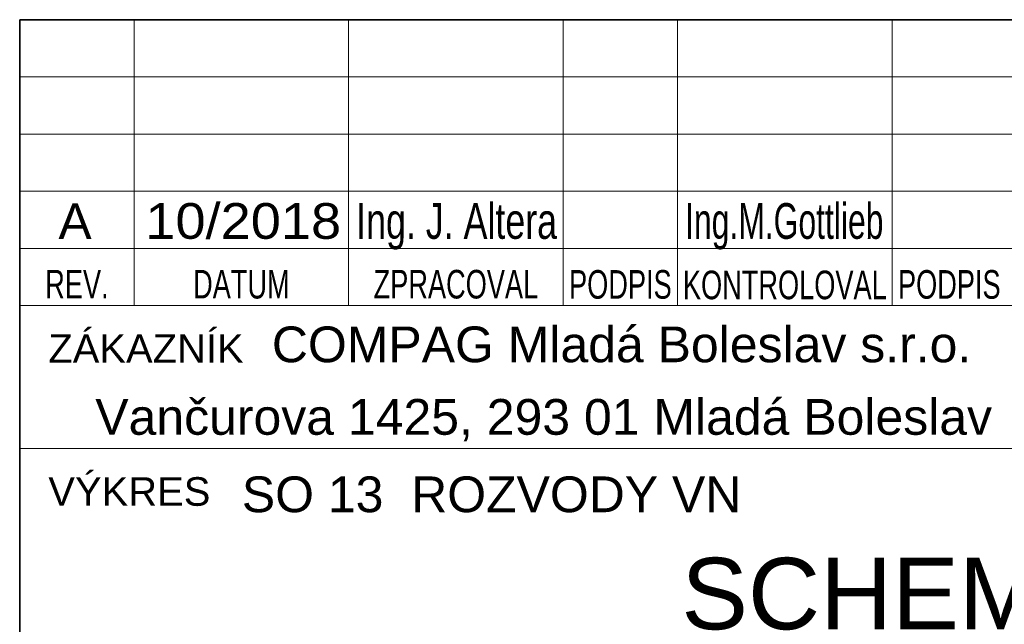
# Model space of a CAD drawing. Header units: millimetres. Extents: x -13222 to 1323140, y -27303 to 46947.
# Tile 7 of 11: x 45528 to 62740, y -16876 to -6303. Entities that reach past the tile are written whole.
import ezdxf
from ezdxf.enums import TextEntityAlignment as Align

# ---------------------------------------------------------------- set-up
doc = ezdxf.new("R2010")
doc.units = ezdxf.units.MM
doc.layers.add('_RAMECEK_FORMAT', color=255, linetype='Continuous', lineweight=25)
doc.layers.add('BU_0.30', color=7, linetype='Continuous', lineweight=30)
doc.styles.add('Arial', font='arial.ttf')

# ---------------------------------------------------------------- blocks, each defined once
blk = doc.blocks.new('INT-RAZITKO')
at = {"color": 130, "lineweight": 35}
for p, q in [((-175, 0), (-175, 74)), ((-175, 74), (0, 74))]:
    blk.add_line(p, q, dxfattribs=at)
at = {"color": 50, "lineweight": 20}
for p, q in [((-167, 54), (-167, 74)), ((-152, 54), (-152, 74)), ((-137, 54), (-137, 74)), ((-129, 54), (-129, 74)), ((-114, 54), (-114, 74)), ((-175, 70), (0, 70)), ((-175, 66), (0, 66)), ((-175, 62), (0, 62)), ((-175, 58), (0, 58)), ((-175, 54), (0, 54)), ((-175, 44), (0, 44))]:
    blk.add_line(p, q, dxfattribs=at)
at = {"color": 50, "style": 'Arial', "width": 0.68}
for s, p in [('REV.', (-171, 54.5)), ('DATUM', (-159.5, 54.5)), ('ZPRACOVAL', (-144.5, 54.5)), ('PODPIS', (-133, 54.486)), ('KONTROLOVAL', (-121.5, 54.45)), ('PODPIS', (-110, 54.486))]:
    blk.add_text(s, height=2, dxfattribs=at).set_placement(p, align=Align.CENTER)
at = {"color": 50, "style": 'Arial'}
for s, p in [('ZÁKAZNÍK', (-173, 50)), ('VÝKRES', (-173, 40))]:
    blk.add_text(s, height=2, dxfattribs=at).set_placement(p)
at = {"color": 7, "style": 'Arial', "flags": 8}
for tag, p in [('R.4', (-171.131, 71.897)), ('R.3', (-171.131, 67.897)), ('R.2', (-171.131, 63.897)), ('R.1', (-171.131, 59.897)), ('PROFČ1', (-9.696, 34.827)), ('PROFČ2', (-9.696, 30.576)), ('VÝKRES3', (-97.5, 27.473))]:
    blk.add_attdef(tag, text='', height=2.5, dxfattribs=at).set_placement(p, align=Align.MIDDLE)
for tag, width, p, p2 in [('DAT4', 1.533851, (-166.216, 70.669), (-152.522, 70.669)), ('ZPR4', 1.573181, (-151.469, 70.669), (-137.425, 70.669)), ('KON4', 1.458249, (-128.471, 70.669), (-114.603, 70.669)), ('SCH4', 1.48868, (-105.474, 70.669), (-91.605, 70.669)), ('DAT3', 1.533851, (-166.216, 66.669), (-152.522, 66.669)), ('ZPR3', 1.573181, (-151.469, 66.669), (-137.425, 66.669)), ('KON3', 1.458249, (-128.471, 66.669), (-114.603, 66.669)), ('SCH3', 1.48868, (-105.474, 66.669), (-91.605, 66.669)), ('DAT2', 1.533851, (-166.216, 62.669), (-152.522, 62.669)), ('ZPR2', 1.573181, (-151.469, 62.669), (-137.425, 62.669)), ('KON2', 1.458249, (-128.471, 62.669), (-114.603, 62.669)), ('SCH2', 1.48868, (-105.474, 62.669), (-91.605, 62.669)), ('DAT1', 1.533851, (-166.216, 58.669), (-152.522, 58.669)), ('ZPR1', 1.573181, (-151.469, 58.669), (-137.425, 58.669)), ('KON1', 1.458249, (-128.471, 58.669), (-114.603, 58.669)), ('SCH1', 1.48868, (-105.474, 58.669), (-91.605, 58.669))]:
    blk.add_attdef(tag, text='', height=2.5, dxfattribs=dict(at, width=width)).set_placement(p, p2, align=Align.FIT)
for tag, p in [('POPIS4', (-82.301, 70.669)), ('POPIS3', (-82.301, 66.669)), ('POPIS2', (-82.301, 62.669)), ('POPIS1', (-82.301, 58.669)), ('ZÁKAZNÍK', (-157.365, 50.04)), ('PROJEKT', (-88.926, 50.04)), ('ZÁKAZNÍK_2', (-157.368, 44.966)), ('PROJEKT_2', (-88.933, 44.966)), ('VÝKRES1', (-159.466, 39.55)), ('Č.PROJEKTU', (-53.161, 21.581)), ('STUP.', (-92.444, 21.452)), ('FOR', (-7.3, 21.452)), ('MĚŘ.', (-96.833, 17.593)), ('ORI.Č.', (-48.555, 17.593)), ('LIS', (-7.3, 17.593))]:
    blk.add_attdef(tag, p, '', height=2.5, dxfattribs=at)
at = {"color": 130, "style": 'Arial', "flags": 8}
for tag, p in [('VÝKRES2', (-97.5, 34.5)), ('ČÍSLOV', (-68.985, 7.193)), ('REV', (-26.114, 6.737))]:
    blk.add_attdef(tag, text='', height=5, dxfattribs=at).set_placement(p, align=Align.MIDDLE)

msp = doc.modelspace()

# ---------------------------------------------------------------- block references
at = {"layer": '_RAMECEK_FORMAT'}
ref = msp.add_blockref('INT-RAZITKO', (89278, -24803), dxfattribs=dict(at, xscale=250, yscale=250, zscale=250))
ref.add_attrib('ZÁKAZNÍK', 'COMPAG Mladá Boleslav s.r.o.', (49936, -12293), dxfattribs={"layer": 'BU_0.30', "color": 7, "height": 625, "style": 'Arial'})
ref.add_attrib('ZÁKAZNÍK_2', 'Vančurova 1425, 293 01 Mladá Boleslav', (46849, -13561), dxfattribs={"layer": 'BU_0.30', "color": 7, "height": 625, "style": 'Arial'})
ref.add_attrib('R.1', 'A', dxfattribs={"layer": 'BU_0.30', "color": 7, "height": 625, "style": 'Arial'}).set_placement((46495, -9828), align=Align.MIDDLE)
ref.add_attrib('DAT1', '10/2018', dxfattribs={"layer": 'BU_0.30', "color": 7, "height": 625, "style": 'Arial', "width": 1.084656}).set_placement((47724, -10135), (51147, -10135), align=Align.FIT)
ref.add_attrib('ZPR1', 'Ing. J. Altera', dxfattribs={"layer": 'BU_0.30', "color": 7, "height": 625, "style": 'Arial', "width": 0.716326}).set_placement((51410, -10135), (54921, -10135), align=Align.FIT)
ref.add_attrib('KON1', 'Ing.M.Gottlieb', dxfattribs={"layer": 'BU_0.30', "color": 7, "height": 625, "style": 'Arial', "width": 0.637905}).set_placement((57160, -10135), (60627, -10135), align=Align.FIT)
ref.add_attrib('VÝKRES1', 'SO 13  ROZVODY VN', (49411, -14915), dxfattribs={"layer": 'BU_0.30', "color": 7, "height": 625, "style": 'Arial'})
ref.add_attrib('VÝKRES2', 'SCHEMA  - ZMĚNA', dxfattribs={"layer": 'BU_0.30', "color": 130, "height": 1250, "style": 'Arial'}).set_placement((64903, -16178), align=Align.MIDDLE)

doc.saveas('drawing.dxf')
